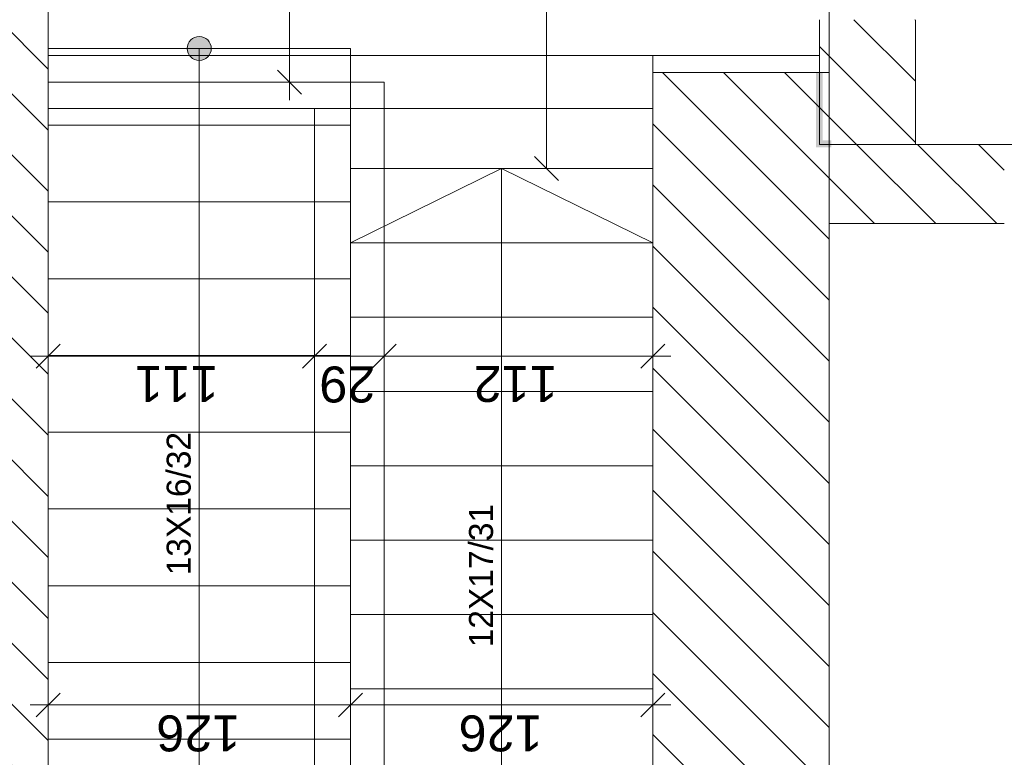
# Model space of a CAD drawing. Header units: millimetres. Extents: x -22225 to 37225, y -49550 to 562.
# Tile 5 of 17: x 1637 to 5740, y -36526 to -33450. Entities that reach past the tile are written whole.
import ezdxf

# ---------------------------------------------------------------- set-up
doc = ezdxf.new("R2010")
doc.units = ezdxf.units.MM
for name, color, linetype, lineweight in [('Nowe_220-A Ściany_Nr_pióra__27', 7, 'Continuous', 9), ('poziom_3 (1)_7_0_Nr_pióra__21_Nr_pióra__7', 7, 'Continuous', 9), ('poziom_3 (1)_7_2D - Ogólne_Nr_pióra__19', 7, 'Continuous', 9), ('poziom_3 (1)_7_2D - Ogólne_Nr_pióra__81_Nr_pióra__1', 7, 'Continuous', 9), ('poziom_3 (1)_7_Konstrukcja - Belki_Nr_pióra__1_Nr_pióra__7', 7, 'Continuous', 9), ('poziom_3 (1)_7_Konstrukcja - Schody', 7, 'Continuous', 9), ('poziom_3 (1)_7_Konstrukcja - Schody_Nr_pióra__81_Nr_pióra__1', 7, 'Continuous', 9), ('poziom_3 (1)_7_Konstrukcja - Stropy_Nr_pióra__81_Nr_pióra__1', 7, 'Continuous', 9), ('poziom_3 (1)_7_Konstrukcja - Ściany zew_Nr_pióra__107_Nr_pióra__11', 7, 'Continuous', 9), ('poziom_3 (1)_7_Konstrukcja - Ściany zew_Nr_pióra__27_Nr_pióra__7', 7, 'Continuous', 9)]:
    doc.layers.add(name, color=color, linetype=linetype, lineweight=lineweight)
doc.styles.add('GENERATED_STYLE_1', font='arial.ttf')
pattern_1 = [(135, (37225, -40870), (127.2792, 127.2792), [])]

msp = doc.modelspace()

# ---------------------------------------------------------------- hatches: boundary and pattern name
at = {"layer": 'poziom_3 (1)_7_2D - Ogólne_Nr_pióra__19'}
msp.add_hatch(color=256, dxfattribs=at).paths.add_polyline_path([(4955.7, -33982.4), (5019.2, -33982.4), (5019.2, -33952.9), (4983.7, -33952.9), (4983.7, -33672.9), (4955.7, -33672.9)])
at = {"layer": 'poziom_3 (1)_7_Konstrukcja - Schody'}
msp.add_hatch(color=256, dxfattribs=at).paths.add_polyline_path([(2385, -33620), (2393.2, -33619.3), (2401.2, -33617.3), (2408.8, -33614), (2415.7, -33609.5), (2421.7, -33603.9), (2426.8, -33597.3), (2430.7, -33590.1), (2433.4, -33582.3), (2434.8, -33574.1), (2434.8, -33565.9), (2433.4, -33557.7), (2430.7, -33549.9), (2426.8, -33542.7), (2421.7, -33536.1), (2415.7, -33530.5), (2408.8, -33526), (2401.2, -33522.7), (2393.2, -33520.7), (2385, -33520), (2376.7, -33520.7), (2368.7, -33522.7), (2361.2, -33526), (2354.2, -33530.5), (2348.2, -33536.1), (2343.1, -33542.7), (2339.2, -33549.9), (2336.5, -33557.7), (2335.1, -33565.9), (2335.1, -33574.1), (2336.5, -33582.3), (2339.2, -33590.1), (2343.1, -33597.3), (2348.2, -33603.9), (2354.2, -33609.5), (2361.2, -33614), (2368.7, -33617.3), (2376.7, -33619.3)])
at = {"layer": 'poziom_3 (1)_7_Konstrukcja - Ściany zew_Nr_pióra__107_Nr_pióra__11'}
h = msp.add_hatch(dxfattribs=at)
h.set_pattern_fill('BLOCZKI_CERAMICZNE_0007', color=256, angle=270, style=0, pattern_type=2)
h.set_pattern_definition(pattern_1)
h.paths.add_polyline_path([(1755, -38930), (1755, -31120), (1355, -30610), (1355, -39290)])
h = msp.add_hatch(dxfattribs=at)
h.set_pattern_fill('BLOCZKI_CERAMICZNE_0007', color=256, angle=270, style=0, pattern_type=2)
h.set_pattern_definition(pattern_1)
h.paths.add_polyline_path([(5370, -33970), (5370, -33450), (4970, -33450), (4970, -33970)])
h = msp.add_hatch(dxfattribs=at)
h.set_pattern_fill('BLOCZKI_CERAMICZNE_0007', color=256, angle=270, style=0, pattern_type=2)
h.set_pattern_definition(pattern_1)
h.paths.add_polyline_path([(5010, -39290), (5010, -33670), (4275, -33670), (4275, -38930)])
h = msp.add_hatch(dxfattribs=at)
h.set_pattern_fill('BLOCZKI_CERAMICZNE_0007', color=256, angle=270, style=0, pattern_type=2)
h.set_pattern_definition(pattern_1)
h.paths.add_polyline_path([(5010, -34300), (5740, -34300), (5740, -33970), (5010, -33970)])

# ---------------------------------------------------------------- linework, layer by layer
at = {"layer": 'Nowe_220-A Ściany_Nr_pióra__27'}
for p, q in [((2760.8, -33710), (2760.8, -31120)), ((3832.4, -34070), (3832.4, -31119.5)), ((2710.8, -33660), (2810.8, -33760)), ((2854.6, -33710), (2667.1, -33710)), ((2760.8, -33785), (2760.8, -33710)), ((3782.4, -34020), (3882.4, -34120)), ((3782.4, -34020), (3882.4, -34120)), ((3926.2, -34070), (3738.7, -34070)), ((3926.2, -34070), (3738.7, -34070)), ((1755, -34759), (1755, -34946.5)), ((2865, -34759), (2865, -34946.5)), ((2865, -34759), (2865, -34946.5)), ((3155, -34759), (3155, -34946.5)), ((3155, -34759), (3155, -34946.5)), ((4275, -34759), (4275, -34946.5)), ((1805, -34802.7), (1705, -34902.7)), ((2815, -34902.7), (2915, -34802.7)), ((2815, -34902.7), (2915, -34802.7)), ((3105, -34902.7), (3205, -34802.7)), ((3105, -34902.7), (3205, -34802.7)), ((4225, -34902.7), (4325, -34802.7)), ((1755, -34852.7), (1680, -34852.7)), ((3015, -34850), (1755, -34850)), ((2865, -34852.7), (1755, -34852.7)), ((3155, -34852.7), (2865, -34852.7)), ((4275, -34852.7), (3155, -34852.7)), ((4350, -34852.7), (4275, -34852.7)), ((1755, -36213.7), (1755, -36401.2)), ((3015, -36213.7), (3015, -36401.2)), ((3015, -36213.7), (3015, -36401.2)), ((4275, -36213.7), (4275, -36401.2)), ((1805, -36257.5), (1705, -36357.5)), ((2965, -36357.5), (3065, -36257.5)), ((2965, -36357.5), (3065, -36257.5)), ((4225, -36357.5), (4325, -36257.5)), ((1755, -36307.5), (1680, -36307.5)), ((3015, -36307.5), (1755, -36307.5)), ((4275, -36307.5), (3015, -36307.5)), ((4350, -36307.5), (4275, -36307.5))]:
    msp.add_line(p, q, dxfattribs=at)
at = {"layer": 'poziom_3 (1)_7_0_Nr_pióra__21_Nr_pióra__7', "flags": 128}
msp.add_lwpolyline([(2865, -33820), (2865, -37530), (3155, -37530), (3155, -33710), (1755, -33710)], dxfattribs=at)
at = {"layer": 'poziom_3 (1)_7_2D - Ogólne_Nr_pióra__81_Nr_pióra__1', "flags": 128}
msp.add_lwpolyline([(4275, -34070), (4275, -33600), (4970, -33600)], dxfattribs=at)
at = {"layer": 'poziom_3 (1)_7_Konstrukcja - Belki_Nr_pióra__1_Nr_pióra__7'}
for p, q in [((4275, -33600), (1755, -33600)), ((1755, -33600), (1755, -33820)), ((4275, -33600), (4275, -33820)), ((4275, -33820), (1755, -33820))]:
    msp.add_line(p, q, dxfattribs=at)
at = {"layer": 'poziom_3 (1)_7_Konstrukcja - Schody_Nr_pióra__81_Nr_pióra__1'}
for p, q in [((1755, -33570), (1755, -37410)), ((3015, -33570), (1755, -33570)), ((3015, -33570), (1755, -33570)), ((2385, -33570), (2385, -37410)), ((3015, -33570), (3015, -37410)), ((3015, -33890), (1755, -33890)), ((3015, -37480), (3015, -34070)), ((4275, -34070), (3015, -34070)), ((4275, -34070), (3015, -34070)), ((3645, -34070), (3015, -34380)), ((3645, -37480), (3645, -34070)), ((3645, -34070), (4275, -34380)), ((4275, -37480), (4275, -34070)), ((3015, -34210), (1755, -34210)), ((4275, -34380), (3015, -34380)), ((3015, -34530), (1755, -34530)), ((4275, -34690), (3015, -34690)), ((3015, -34850), (1755, -34850)), ((4275, -35000), (3015, -35000)), ((3015, -35170), (1755, -35170)), ((4275, -35310), (3015, -35310)), ((3015, -35490), (1755, -35490)), ((4275, -35620), (3015, -35620)), ((3015, -35810), (1755, -35810)), ((4275, -35930), (3015, -35930)), ((3015, -36130), (1755, -36130)), ((4275, -36240), (3015, -36240)), ((3015, -36450), (1755, -36450))]:
    msp.add_line(p, q, dxfattribs=at)
msp.add_circle((2385, -33570), 50, dxfattribs=at)
at = {"layer": 'poziom_3 (1)_7_Konstrukcja - Stropy_Nr_pióra__81_Nr_pióra__1', "flags": 128}
for points in [[(14250, -33970), (5010, -33970), (5010, -31120), (5010, -30870), (14250, -30870)], [(1755, -38930), (1755, -31120), (5010, -31120), (5010, -38930)], [(36585, -40260), (5010, -40260), (5010, -33970), (32770, -33970), (32770, -34300), (36585, -34300)]]:
    msp.add_lwpolyline(points, close=True, dxfattribs=at)
at = {"layer": 'poziom_3 (1)_7_Konstrukcja - Ściany zew_Nr_pióra__27_Nr_pióra__7', "flags": 128}
for points in [[(1755, -38930), (1755, -31120)], [(4970, -33450), (4970, -33970)], [(5370, -33970), (5370, -33450)], [(5010, -33670), (4275, -33670)], [(4275, -33670), (4275, -38930)], [(5010, -33970), (5010, -33670)], [(4970, -33970), (5010, -33970)], [(5740, -33970), (5370, -33970)], [(5010, -34300), (5740, -34300)], [(5010, -39290), (5010, -34300)]]:
    msp.add_lwpolyline(points, dxfattribs=at)

# ---------------------------------------------------------------- texts
at = {"layer": 'Nowe_220-A Ściany_Nr_pióra__27', "char_height": 150, "attachment_point": 7, "rotation": 180, "style": 'GENERATED_STYLE_1'}
for s, insert in [('\\A1;111', (2465.6, -34893.8)), ('\\A1;29', (3118.8, -34893.9)), ('\\A1;112', (3878.2, -34893.8)), ('\\A1;126', (2555.7, -36348.7)), ('\\A1;126', (3815.7, -36348.7))]:
    msp.add_mtext(s, dxfattribs=dict(at, insert=insert))
at = {"layer": 'poziom_3 (1)_7_Konstrukcja - Schody_Nr_pióra__81_Nr_pióra__1', "char_height": 100, "attachment_point": 4, "rotation": 90, "style": 'GENERATED_STYLE_1'}
for s, insert in [('\\A1;13X16/32', (2299.8, -35766.9)), ('\\A1;12X17/31', (3559.8, -36067.1))]:
    msp.add_mtext(s, dxfattribs=dict(at, insert=insert))

doc.saveas('drawing.dxf')
